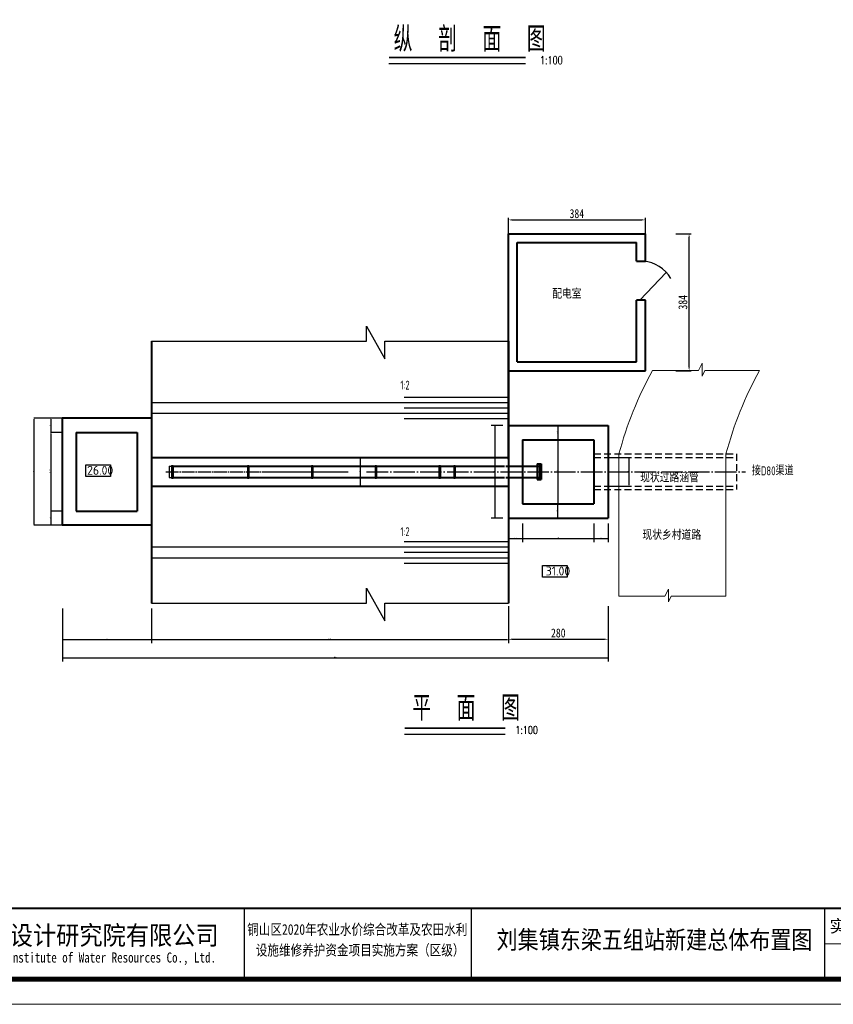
# Model space of a CAD drawing. Header units: millimetres. Extents: x 23444 to 5207685, y 10638 to 5640999.
# Tile 2 of 5: x 75426 to 77707, y 10638 to 13399. Entities that reach past the tile are written whole.
import ezdxf
from ezdxf.enums import TextEntityAlignment as Align

# ---------------------------------------------------------------- set-up
doc = ezdxf.new("R2010")
doc.units = ezdxf.units.MM
doc.linetypes.add('ACAD_ISO04W100', pattern=[30, 24, -3, 0, -3])
doc.linetypes.add('DASHED', pattern=[19.049999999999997, 12.7, -6.35])
for name, color, linetype, lineweight in [('1', 7, 'Continuous', 30), ('标注线', 7, 'Continuous', 18), ('粗实线', 1, 'Continuous', 40), ('细实线', 7, 'Continuous', 9)]:
    doc.layers.add(name, color=color, linetype=linetype, lineweight=lineweight)
for name, color, linetype in [('4', 2, 'Continuous'), ('标注', 4, 'Continuous'), ('细线', 7, 'Continuous')]:
    doc.layers.add(name, color=color, linetype=linetype)
doc.styles.add('0.5标框渠道', font='tssdeng.shx', dxfattribs={"width": 0.8, "height": 10, "bigfont": 'hztxt.shx'})
doc.styles.add('fangsong', font='txt', dxfattribs={"width": 0.8, "height": 25})
doc.styles.add('HZ', font='rs.shx', dxfattribs={"width": 0.8, "bigfont": 'hztxt.shx'})
doc.styles.get("Standard").update_dxf_attribs({"font": 'tssdeng.shx', "bigfont": 'hztxt.shx'})
doc.styles.add('图框', font='仿宋_GB2312.TTF', dxfattribs={"width": 0.8, "height": 4})
doc.styles.add('图框仿宋', font='仿宋_GB2312.TTF', dxfattribs={"width": 0.85})
doc.dimstyles.new('0.5标框（渠道）', dxfattribs={"dimtxt": 15, "dimasz": 5, "dimexe": 8, "dimexo": 8, "dimgap": 1.5, "dimtad": 1, "dimtxsty": '0.5标框渠道', "dimblk": 'OBLIQUE', "dimcen": 2, "dimadec": 0, "dimazin": 0, "dimtfac": 1, "dimtix": 1, "dimtmove": 0, "dimatfit": 3, "dimldrblk": 'OBLIQUE', "dimfxl": 0, "dimarcsym": 0})
doc.dimstyles.new('ISO-25', dxfattribs={"dimtxt": 3, "dimasz": 2.5, "dimexe": 1.25, "dimexo": 0.625, "dimtad": 1, "dimtxsty": 'Standard', "dimcen": 2.5, "dimadec": 0, "dimazin": 0, "dimtfac": 1, "dimtmove": 0, "dimatfit": 3, "dimfxl": 0, "dimarcsym": 0})
doc.dimstyles.new('安装图', dxfattribs={"dimtxt": 25, "dimasz": 10, "dimexe": 6, "dimexo": 1, "dimgap": 5, "dimtad": 1, "dimdec": 0, "dimtxsty": 'fangsong', "dimcen": 2.5, "dimadec": 0, "dimazin": 0, "dimtfac": 1, "dimtdec": 0, "dimtmove": 0, "dimatfit": 3, "dimfxl": 0, "dimarcsym": 0})

# ---------------------------------------------------------------- blocks, each defined once
blk = doc.blocks.new('_Oblique')
at = {"color": 0, "linetype": 'ByBlock', "lineweight": -2}
blk.add_line((-0.5, -0.5), (0.5, 0.5), dxfattribs=at)
blk = doc.blocks.new('*D15')
at = {"layer": 'Defpoints', "color": 0}
for p in [(5207679.357982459, 4704743.057859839), (27468.2339434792, 12267.5350627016), (27480.62895136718, 12253.85179113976)]:
    blk.add_point(p, dxfattribs=at)
at = {"layer": '细线', "color": 0, "lineweight": -2}
for p, q in [((5207666.962974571, 4704756.741131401), (4359580.833556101, 5640987.917548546)), ((5207665.851273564, 4704755.734095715), (5207672.892046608, 4704762.111988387)), ((5207679.357982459, 4704743.057859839), (5207666.962974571, 4704756.741131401)), ((5207678.246281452, 4704742.050824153), (5207685.287054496, 4704748.428716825))]:
    blk.add_line(p, q, dxfattribs=at)
at = {"layer": '细线', "color": 0, "lineweight": -2, "xscale": 5, "yscale": 5, "zscale": 5}
for p, rotation in [((5207666.962974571, 4704756.741131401), 132.1718948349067), ((5207679.357982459, 4704743.057859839), 312.1718948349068)]:
    blk.add_blockref('_Oblique', p, dxfattribs=dict(at, rotation=rotation))
at = {"layer": '细线', "color": 0, "insert": (4359595.102585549, 5640982.420254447), "char_height": 10, "attachment_point": 5, "rotation": 312.17189483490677, "style": '0.5标框渠道'}
blk.add_mtext('18,46', dxfattribs=at)
blk = doc.blocks.new('A$C05D009C4')
for p, q in [((119.9999990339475, 19.00000043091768), (119.9999990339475, 5.000000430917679)), ((164.9999990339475, 19.00000043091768), (164.9999990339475, 5.000000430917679)), ((234.9999990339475, 19.00000043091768), (234.9999990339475, 5.00000043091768))]:
    blk.add_line(p, q)
at = {"lineweight": 0}
for p, q in [((414.9999990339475, 12.00000043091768), (234.999999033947, 12.00000043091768)), ((419.9999990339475, 4.309176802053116e-07), (-9.660525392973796e-07, 4.309176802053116e-07))]:
    blk.add_line(p, q, dxfattribs=at)
at = {"lineweight": 0, "const_width": 1}
blk.add_lwpolyline([(24.99999903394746, 292.000000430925), (414.9999990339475, 292.000000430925), (414.9999990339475, 5.000000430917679), (24.99999903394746, 5.000000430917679)], close=True, dxfattribs=at)
at = {"lineweight": 0, "const_width": 0.4}
blk.add_lwpolyline([(414.9999990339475, 19.00000043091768), (24.99999903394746, 19.00000043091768)], dxfattribs=at)
at = {"style": '图框'}
for s, height, width, p in [('江苏省水利勘测设计研究院有限公司', 3.75, 0.9, (78.12731828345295, 13.75084632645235)), ('铜山区2020年农业水价综合改革及农田水利 ', 2.105352, 0.8, (142.9967436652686, 14.87314912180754)), ('设施维修养护资金项目实施方案（区级）', 2.105352, 0.8, (142.9855656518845, 10.78126492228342)), ('Jiangsu Surveying and Design Institute of Water Resources Co., Ltd.', 2, 0.8, (77.95519032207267, 9.01340422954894))]:
    blk.add_text(s, height=height, dxfattribs=dict(at, width=width)).set_placement(p, align=Align.MIDDLE)
blk.add_text('实施方案', height=2.5, dxfattribs=at).set_placement((242.8339290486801, 15.50000043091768), align=Align.MIDDLE_CENTER)
blk = doc.blocks.new('*D29')
at = {"layer": 'Defpoints', "color": 0}
for p in [(76381.8151314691, 12171.23610160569), (76460.55174075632, 12171.23610160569), (76460.55174075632, 12091.23610160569)]:
    blk.add_point(p, dxfattribs=at)
at = {"layer": '细线', "color": 0, "lineweight": -2}
for p, q in [((76445.55174075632, 12171.23610160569), (76371.8151314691, 12171.23610160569)), ((76381.8151314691, 12093.73610160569), (76381.8151314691, 12168.73610160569)), ((76445.55174075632, 12091.23610160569), (76371.8151314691, 12091.23610160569))]:
    blk.add_line(p, q, dxfattribs=at)
at = {"layer": '细线', "color": 0}
for points in [[(76381.39846480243, 12168.73610160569), (76382.23179813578, 12168.73610160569), (76381.8151314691, 12171.23610160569)], [(76381.39846480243, 12093.73610160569), (76382.23179813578, 12093.73610160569), (76381.8151314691, 12091.23610160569)]]:
    blk.add_solid(points, dxfattribs=at)
at = {"layer": '细线', "color": 0, "insert": (76379.6901314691, 12131.2361016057), "char_height": 3, "attachment_point": 5, "rotation": 90}
blk.add_mtext('80', dxfattribs=at)
blk = doc.blocks.new('*D30')
at = {"layer": 'Defpoints', "color": 0}
for p in [(75466.6363000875, 12281.4195783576), (75544.88790486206, 12281.4195783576), (75544.88790486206, 11981.23610160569)]:
    blk.add_point(p, dxfattribs=at)
at = {"layer": '细线', "color": 0, "lineweight": -2}
for p, q in [((75544.26290486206, 12281.4195783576), (75465.3863000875, 12281.4195783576)), ((75466.6363000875, 11983.73610160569), (75466.6363000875, 12278.9195783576)), ((75544.26290486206, 11981.23610160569), (75465.3863000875, 11981.23610160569))]:
    blk.add_line(p, q, dxfattribs=at)
at = {"layer": '细线', "color": 0}
for points in [[(75466.21963342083, 12278.9195783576), (75467.05296675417, 12278.9195783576), (75466.6363000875, 12281.4195783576)], [(75466.21963342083, 11983.73610160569), (75467.05296675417, 11983.73610160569), (75466.6363000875, 11981.23610160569)]]:
    blk.add_solid(points, dxfattribs=at)
at = {"layer": '细线', "color": 0, "insert": (75464.5113000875, 12131.32783998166), "char_height": 3, "attachment_point": 5, "rotation": 90}
blk.add_mtext('300', dxfattribs=at)
blk = doc.blocks.new('*D31')
at = {"layer": 'Defpoints', "color": 0}
for p in [(76795.88790486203, 11763.16795532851), (75795.88790486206, 11746.48936807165), (76795.88790486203, 11660.67033414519)]:
    blk.add_point(p, dxfattribs=at)
at = {"layer": '细线', "color": 0, "lineweight": -2}
for p, q in [((76795.88790486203, 11748.16795532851), (76795.88790486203, 11650.67033414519)), ((75795.88790486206, 11731.48936807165), (75795.88790486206, 11650.67033414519)), ((75798.38790486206, 11660.67033414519), (76793.38790486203, 11660.67033414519))]:
    blk.add_line(p, q, dxfattribs=at)
at = {"layer": '细线', "color": 0}
for points in [[(75798.38790486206, 11661.08700081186), (75798.38790486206, 11660.25366747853), (75795.88790486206, 11660.67033414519)], [(76793.38790486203, 11661.08700081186), (76793.38790486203, 11660.25366747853), (76795.88790486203, 11660.67033414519)]]:
    blk.add_solid(points, dxfattribs=at)
at = {"layer": '细线', "color": 0, "insert": (76295.88790486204, 11662.79533414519), "char_height": 3, "attachment_point": 5}
blk.add_mtext('1000', dxfattribs=at)
blk = doc.blocks.new('*D32')
at = {"layer": 'Defpoints', "color": 0}
for p in [(76795.88790486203, 12261.23610160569), (76835.88790486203, 12221.23610160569), (76934.47556612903, 12221.23610160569)]:
    blk.add_point(p, dxfattribs=at)
at = {"layer": '标注线', "color": 0, "lineweight": -2}
for p, q in [((76796.51290486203, 12261.23610160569), (76935.72556612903, 12261.23610160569)), ((76934.47556612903, 12258.73610160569), (76934.47556612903, 12223.73610160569)), ((76836.51290486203, 12221.23610160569), (76935.72556612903, 12221.23610160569))]:
    blk.add_line(p, q, dxfattribs=at)
at = {"layer": '标注线', "color": 0}
for points in [[(76934.05889946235, 12258.73610160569), (76934.8922327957, 12258.73610160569), (76934.47556612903, 12261.23610160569)], [(76934.05889946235, 12223.73610160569), (76934.8922327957, 12223.73610160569), (76934.47556612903, 12221.23610160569)]]:
    blk.add_solid(points, dxfattribs=at)
at = {"layer": '标注线', "color": 0, "insert": (76932.35056612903, 12241.2361016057), "char_height": 3, "attachment_point": 5, "rotation": 90}
blk.add_mtext('40', dxfattribs=at)
blk = doc.blocks.new('*D33')
at = {"layer": 'Defpoints', "color": 0}
for p in [(76865.88790486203, 12221.23610160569), (76864.88790486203, 12041.23610160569), (76934.47556612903, 12041.23610160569)]:
    blk.add_point(p, dxfattribs=at)
at = {"layer": '标注线', "color": 0, "lineweight": -2}
for p, q in [((76866.51290486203, 12221.23610160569), (76935.72556612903, 12221.23610160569)), ((76934.47556612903, 12218.73610160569), (76934.47556612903, 12043.73610160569)), ((76865.51290486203, 12041.23610160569), (76935.72556612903, 12041.23610160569))]:
    blk.add_line(p, q, dxfattribs=at)
at = {"layer": '标注线', "color": 0}
for points in [[(76934.05889946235, 12218.73610160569), (76934.8922327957, 12218.73610160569), (76934.47556612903, 12221.23610160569)], [(76934.05889946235, 12043.73610160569), (76934.8922327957, 12043.73610160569), (76934.47556612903, 12041.23610160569)]]:
    blk.add_solid(points, dxfattribs=at)
at = {"layer": '标注线', "color": 0, "insert": (76932.35056612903, 12131.2361016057), "char_height": 3, "attachment_point": 5, "rotation": 90}
blk.add_mtext('180', dxfattribs=at)
blk = doc.blocks.new('*D34')
at = {"layer": 'Defpoints', "color": 0}
for p in [(76901.05514063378, 12041.23610160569), (76934.47556612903, 12041.23610160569), (76907.36496046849, 12001.23610160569)]:
    blk.add_point(p, dxfattribs=at)
at = {"layer": '标注线', "color": 0, "lineweight": -2}
for p, q in [((76901.68014063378, 12041.23610160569), (76935.72556612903, 12041.23610160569)), ((76934.47556612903, 12003.73610160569), (76934.47556612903, 12038.73610160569)), ((76907.98996046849, 12001.23610160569), (76935.72556612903, 12001.23610160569))]:
    blk.add_line(p, q, dxfattribs=at)
at = {"layer": '标注线', "color": 0}
for points in [[(76934.05889946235, 12038.73610160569), (76934.8922327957, 12038.73610160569), (76934.47556612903, 12041.23610160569)], [(76934.05889946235, 12003.73610160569), (76934.8922327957, 12003.73610160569), (76934.47556612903, 12001.23610160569)]]:
    blk.add_solid(points, dxfattribs=at)
at = {"layer": '标注线', "color": 0, "insert": (76932.35056612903, 12021.2361016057), "char_height": 3, "attachment_point": 5, "rotation": 90}
blk.add_mtext('40', dxfattribs=at)
blk = doc.blocks.new('*D35')
at = {"layer": 'Defpoints', "color": 0}
for p in [(77075.88790486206, 12171.23610160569), (77076.88790486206, 12091.23610160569), (77133.18475796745, 12091.23610160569)]:
    blk.add_point(p, dxfattribs=at)
at = {"layer": '标注线', "color": 0, "lineweight": -2}
for p, q in [((77076.51290486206, 12171.23610160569), (77134.43475796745, 12171.23610160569)), ((77133.18475796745, 12168.73610160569), (77133.18475796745, 12093.73610160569)), ((77077.51290486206, 12091.23610160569), (77134.43475796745, 12091.23610160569))]:
    blk.add_line(p, q, dxfattribs=at)
at = {"layer": '标注线', "color": 0}
for points in [[(77132.76809130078, 12168.73610160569), (77133.60142463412, 12168.73610160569), (77133.18475796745, 12171.23610160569)], [(77132.76809130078, 12093.73610160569), (77133.60142463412, 12093.73610160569), (77133.18475796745, 12091.23610160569)]]:
    blk.add_solid(points, dxfattribs=at)
at = {"layer": '标注线', "color": 0, "insert": (77131.05975796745, 12131.23610160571), "char_height": 3, "attachment_point": 5, "rotation": 90}
blk.add_mtext('80', dxfattribs=at)
blk = doc.blocks.new('*D36')
at = {"layer": 'Defpoints', "color": 0}
for p in [(76795.88790486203, 11755.77690221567), (77075.88790486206, 11755.77690221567), (77075.88790486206, 11661.67033414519)]:
    blk.add_point(p, dxfattribs=at)
at = {"layer": '细实线', "color": 0, "lineweight": -2}
for p, q in [((76795.88790486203, 11754.77690221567), (76795.88790486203, 11655.67033414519)), ((77075.88790486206, 11754.77690221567), (77075.88790486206, 11655.67033414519)), ((76805.88790486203, 11661.67033414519), (77065.88790486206, 11661.67033414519))]:
    blk.add_line(p, q, dxfattribs=at)
at = {"layer": '细实线', "color": 0}
for points in [[(76805.88790486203, 11663.33700081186), (76805.88790486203, 11660.00366747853), (76795.88790486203, 11661.67033414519)], [(77065.88790486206, 11663.33700081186), (77065.88790486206, 11660.00366747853), (77075.88790486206, 11661.67033414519)]]:
    blk.add_solid(points, dxfattribs=at)
at = {"layer": '细实线', "color": 0, "insert": (76935.88790486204, 11679.17033414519), "char_height": 25, "attachment_point": 5, "style": 'fangsong'}
blk.add_mtext('280', dxfattribs=at)
blk = doc.blocks.new('*D65')
at = {"layer": 'Defpoints', "color": 0}
for p in [(76795.88790486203, 12001.2361016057), (76835.88790486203, 12001.23610160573), (76835.88790486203, 11943.83897405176)]:
    blk.add_point(p, dxfattribs=at)
at = {"layer": '细线', "color": 0, "lineweight": -2}
for p, q in [((76795.88790486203, 11986.2361016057), (76795.88790486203, 11933.83897405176)), ((76835.88790486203, 11986.23610160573), (76835.88790486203, 11933.83897405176)), ((76798.38790486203, 11943.83897405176), (76833.38790486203, 11943.83897405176))]:
    blk.add_line(p, q, dxfattribs=at)
at = {"layer": '细线', "color": 0}
for points in [[(76798.38790486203, 11944.25564071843), (76798.38790486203, 11943.42230738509), (76795.88790486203, 11943.83897405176)], [(76833.38790486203, 11944.25564071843), (76833.38790486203, 11943.42230738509), (76835.88790486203, 11943.83897405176)]]:
    blk.add_solid(points, dxfattribs=at)
at = {"layer": '细线', "color": 0, "insert": (76815.88790486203, 11945.96397405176), "char_height": 3, "attachment_point": 5}
blk.add_mtext('40', dxfattribs=at)
blk = doc.blocks.new('*D37')
at = {"layer": 'Defpoints', "color": 0}
for p in [(76835.88790486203, 12001.23610160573), (77035.88790486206, 12001.2361016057), (77035.88790486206, 11943.83897405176)]:
    blk.add_point(p, dxfattribs=at)
at = {"layer": '细线', "color": 0, "lineweight": -2}
for p, q in [((76835.88790486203, 11986.23610160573), (76835.88790486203, 11933.83897405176)), ((77035.88790486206, 11986.2361016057), (77035.88790486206, 11933.83897405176)), ((76838.38790486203, 11943.83897405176), (77033.38790486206, 11943.83897405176))]:
    blk.add_line(p, q, dxfattribs=at)
at = {"layer": '细线', "color": 0}
for points in [[(76838.38790486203, 11944.25564071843), (76838.38790486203, 11943.42230738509), (76835.88790486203, 11943.83897405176)], [(77033.38790486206, 11944.25564071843), (77033.38790486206, 11943.42230738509), (77035.88790486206, 11943.83897405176)]]:
    blk.add_solid(points, dxfattribs=at)
at = {"layer": '细线', "color": 0, "insert": (76935.88790486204, 11945.96397405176), "char_height": 3, "attachment_point": 5}
blk.add_mtext('200', dxfattribs=at)
blk = doc.blocks.new('*D66')
at = {"layer": 'Defpoints', "color": 0}
for p in [(77035.88790486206, 12001.2361016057), (77075.88790486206, 12001.2361016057), (77075.88790486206, 11943.83897405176)]:
    blk.add_point(p, dxfattribs=at)
at = {"layer": '细线', "color": 0, "lineweight": -2}
for p, q in [((77035.88790486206, 11986.2361016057), (77035.88790486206, 11933.83897405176)), ((77075.88790486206, 11986.2361016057), (77075.88790486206, 11933.83897405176)), ((77038.38790486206, 11943.83897405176), (77073.38790486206, 11943.83897405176))]:
    blk.add_line(p, q, dxfattribs=at)
at = {"layer": '细线', "color": 0}
for points in [[(77038.38790486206, 11944.25564071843), (77038.38790486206, 11943.42230738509), (77035.88790486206, 11943.83897405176)], [(77073.38790486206, 11944.25564071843), (77073.38790486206, 11943.42230738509), (77075.88790486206, 11943.83897405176)]]:
    blk.add_solid(points, dxfattribs=at)
at = {"layer": '细线', "color": 0, "insert": (77055.88790486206, 11945.96397405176), "char_height": 3, "attachment_point": 5}
blk.add_mtext('40', dxfattribs=at)
blk = doc.blocks.new('*D67')
at = {"layer": 'Defpoints', "color": 0}
for p in [(77179.88790486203, 12837.40729492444), (76795.88790486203, 12798.55610239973), (77179.88790486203, 12798.55610239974)]:
    blk.add_point(p, dxfattribs=at)
at = {"layer": '细实线', "color": 0, "lineweight": -2}
for p, q in [((76795.88790486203, 12799.55610239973), (76795.88790486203, 12843.40729492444)), ((76805.88790486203, 12837.40729492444), (77169.88790486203, 12837.40729492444)), ((77179.88790486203, 12799.55610239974), (77179.88790486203, 12843.40729492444))]:
    blk.add_line(p, q, dxfattribs=at)
at = {"layer": '细实线', "color": 0}
for points in [[(76805.88790486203, 12839.07396159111), (76805.88790486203, 12835.74062825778), (76795.88790486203, 12837.40729492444)], [(77169.88790486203, 12839.07396159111), (77169.88790486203, 12835.74062825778), (77179.88790486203, 12837.40729492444)]]:
    blk.add_solid(points, dxfattribs=at)
at = {"layer": '细实线', "color": 0, "insert": (76987.88790486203, 12854.90729492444), "char_height": 25, "attachment_point": 5, "style": 'fangsong'}
blk.add_mtext('384', dxfattribs=at)
blk = doc.blocks.new('*D38')
at = {"color": 0, "lineweight": -2}
for p, q in [((77265.39131234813, 12798.55610239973), (77308.59556436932, 12798.55610239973)), ((77302.59556436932, 12424.55610239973), (77302.59556436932, 12788.55610239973)), ((77265.39131234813, 12414.55610239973), (77308.59556436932, 12414.55610239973))]:
    blk.add_line(p, q, dxfattribs=at)
at = {"color": 0}
for points in [[(77300.92889770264, 12788.55610239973), (77304.26223103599, 12788.55610239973), (77302.59556436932, 12798.55610239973)], [(77300.92889770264, 12424.55610239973), (77304.26223103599, 12424.55610239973), (77302.59556436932, 12414.55610239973)]]:
    blk.add_solid(points, dxfattribs=at)
at = {"layer": 'Defpoints', "color": 0}
for p in [(77264.39131234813, 12798.55610239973), (77302.59556436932, 12798.55610239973), (77264.39131234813, 12414.55610239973)]:
    blk.add_point(p, dxfattribs=at)
at = {"color": 0, "insert": (77285.09556436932, 12606.55610239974), "char_height": 25, "attachment_point": 5, "rotation": 90, "style": 'fangsong'}
blk.add_mtext('384', dxfattribs=at)
blk = doc.blocks.new('*D48')
at = {"layer": 'Defpoints', "color": 0}
for p in [(75545.88790486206, 11762.87671232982), (75795.88790486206, 11762.87671232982), (75795.88790486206, 11660.67033414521)]:
    blk.add_point(p, dxfattribs=at)
at = {"layer": '细线', "color": 0, "lineweight": -2}
for p, q in [((75545.88790486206, 11747.87671232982), (75545.88790486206, 11650.67033414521)), ((75795.88790486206, 11747.87671232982), (75795.88790486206, 11650.67033414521)), ((75548.38790486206, 11660.67033414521), (75793.38790486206, 11660.67033414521))]:
    blk.add_line(p, q, dxfattribs=at)
at = {"layer": '细线', "color": 0}
for points in [[(75548.38790486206, 11661.08700081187), (75548.38790486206, 11660.25366747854), (75545.88790486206, 11660.67033414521)], [(75793.38790486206, 11661.08700081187), (75793.38790486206, 11660.25366747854), (75795.88790486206, 11660.67033414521)]]:
    blk.add_solid(points, dxfattribs=at)
at = {"layer": '细线', "color": 0, "insert": (75670.88790486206, 11662.79533414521), "char_height": 3, "attachment_point": 5}
blk.add_mtext('250', dxfattribs=at)
blk = doc.blocks.new('*D49')
at = {"layer": 'Defpoints', "color": 0}
for p in [(75545.88790486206, 11762.87671232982), (77075.88790486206, 11705.22361818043), (77075.88790486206, 11609.28794978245)]:
    blk.add_point(p, dxfattribs=at)
at = {"layer": '细线', "color": 0, "lineweight": -2}
for p, q in [((75545.88790486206, 11747.87671232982), (75545.88790486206, 11599.28794978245)), ((77075.88790486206, 11690.22361818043), (77075.88790486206, 11599.28794978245)), ((75548.38790486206, 11609.28794978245), (77073.38790486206, 11609.28794978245))]:
    blk.add_line(p, q, dxfattribs=at)
at = {"layer": '细线', "color": 0}
for points in [[(75548.38790486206, 11609.70461644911), (75548.38790486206, 11608.87128311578), (75545.88790486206, 11609.28794978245)], [(77073.38790486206, 11609.70461644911), (77073.38790486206, 11608.87128311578), (77075.88790486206, 11609.28794978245)]]:
    blk.add_solid(points, dxfattribs=at)
at = {"layer": '细线', "color": 0, "insert": (76310.88790486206, 11611.41294978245), "char_height": 3, "attachment_point": 5}
blk.add_mtext('1530', dxfattribs=at)
blk = doc.blocks.new('*D51')
at = {"layer": 'Defpoints', "color": 0}
for p in [(75544.53155953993, 12281.4195783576), (75513.33744521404, 12241.41957835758), (75544.53155953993, 12241.41957835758)]:
    blk.add_point(p, dxfattribs=at)
at = {"layer": '细实线', "color": 0, "lineweight": -2}
for p, q in [((75543.90655953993, 12281.4195783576), (75512.08744521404, 12281.4195783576)), ((75513.33744521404, 12278.9195783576), (75513.33744521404, 12243.91957835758)), ((75543.90655953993, 12241.41957835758), (75512.08744521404, 12241.41957835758))]:
    blk.add_line(p, q, dxfattribs=at)
at = {"layer": '细实线', "color": 0}
for points in [[(75512.92077854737, 12278.9195783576), (75513.75411188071, 12278.9195783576), (75513.33744521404, 12281.4195783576)], [(75512.92077854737, 12243.91957835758), (75513.75411188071, 12243.91957835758), (75513.33744521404, 12241.41957835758)]]:
    blk.add_solid(points, dxfattribs=at)
at = {"layer": '细实线', "color": 0, "insert": (75511.21244521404, 12261.4195783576), "char_height": 3, "attachment_point": 5, "rotation": 90}
blk.add_mtext('40', dxfattribs=at)
blk = doc.blocks.new('*D52')
at = {"layer": 'Defpoints', "color": 0}
for p in [(75543.53155953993, 12241.41957835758), (75513.33744521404, 12021.23610160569), (75543.53155953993, 12021.23610160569)]:
    blk.add_point(p, dxfattribs=at)
at = {"layer": '细实线', "color": 0, "lineweight": -2}
for p, q in [((75542.90655953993, 12241.41957835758), (75512.08744521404, 12241.41957835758)), ((75513.33744521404, 12238.91957835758), (75513.33744521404, 12023.73610160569)), ((75542.90655953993, 12021.23610160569), (75512.08744521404, 12021.23610160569))]:
    blk.add_line(p, q, dxfattribs=at)
at = {"layer": '细实线', "color": 0}
for points in [[(75512.92077854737, 12238.91957835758), (75513.75411188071, 12238.91957835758), (75513.33744521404, 12241.41957835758)], [(75512.92077854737, 12023.73610160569), (75513.75411188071, 12023.73610160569), (75513.33744521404, 12021.23610160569)]]:
    blk.add_solid(points, dxfattribs=at)
at = {"layer": '细实线', "color": 0, "insert": (75511.09706059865, 12131.32783998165), "char_height": 3, "attachment_point": 5, "rotation": 90}
blk.add_mtext('220,18', dxfattribs=at)
blk = doc.blocks.new('*D53')
at = {"layer": 'Defpoints', "color": 0}
for p in [(75542.53155953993, 12021.23610160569), (75513.33744521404, 11981.23610160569), (75542.53155953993, 11981.23610160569)]:
    blk.add_point(p, dxfattribs=at)
at = {"layer": '细实线', "color": 0, "lineweight": -2}
for p, q in [((75541.90655953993, 12021.23610160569), (75512.08744521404, 12021.23610160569)), ((75513.33744521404, 12018.73610160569), (75513.33744521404, 11983.73610160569)), ((75541.90655953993, 11981.23610160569), (75512.08744521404, 11981.23610160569))]:
    blk.add_line(p, q, dxfattribs=at)
at = {"layer": '细实线', "color": 0}
for points in [[(75512.92077854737, 12018.73610160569), (75513.75411188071, 12018.73610160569), (75513.33744521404, 12021.23610160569)], [(75512.92077854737, 11983.73610160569), (75513.75411188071, 11983.73610160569), (75513.33744521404, 11981.23610160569)]]:
    blk.add_solid(points, dxfattribs=at)
at = {"layer": '细实线', "color": 0, "insert": (75511.21244521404, 12001.2361016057), "char_height": 3, "attachment_point": 5, "rotation": 90}
blk.add_mtext('40', dxfattribs=at)
blk = doc.blocks.new('*D70')
at = {"layer": 'Defpoints', "color": 0}
for p in [(76795.88790486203, 12261.23610160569), (76758.19741674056, 12001.23610160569), (76795.887904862, 12001.23610160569)]:
    blk.add_point(p, dxfattribs=at)
at = {"layer": '细线', "color": 0, "lineweight": -2}
for p, q in [((76780.88790486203, 12261.23610160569), (76748.19741674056, 12261.23610160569)), ((76758.19741674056, 12258.73610160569), (76758.19741674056, 12003.73610160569)), ((76780.887904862, 12001.23610160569), (76748.19741674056, 12001.23610160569))]:
    blk.add_line(p, q, dxfattribs=at)
at = {"layer": '细线', "color": 0}
for points in [[(76757.78075007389, 12258.73610160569), (76758.61408340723, 12258.73610160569), (76758.19741674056, 12261.23610160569)], [(76757.78075007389, 12003.73610160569), (76758.61408340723, 12003.73610160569), (76758.19741674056, 12001.23610160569)]]:
    blk.add_solid(points, dxfattribs=at)
at = {"layer": '细线', "color": 0, "insert": (76756.07241674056, 12131.2361016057), "char_height": 3, "attachment_point": 5, "rotation": 90}
blk.add_mtext('260', dxfattribs=at)

msp = doc.modelspace()

# ---------------------------------------------------------------- linework, layer by layer
for p, q in [((76461.12716041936, 13276.25344258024), (76844.37196122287, 13276.25344258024)), ((76397.95805719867, 12497.68582108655), (76397.95805719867, 12539.18482433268)), ((76397.95805719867, 12539.18482433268), (76449.8404726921, 12447.93421852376)), ((75795.88790486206, 12497.68582108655), (76397.95805719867, 12497.68582108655)), ((76449.8404726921, 12497.68582108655), (76795.88790486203, 12497.68582108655)), ((76449.8404726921, 12447.93421852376), (76449.8404726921, 12497.68582108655)), ((76503.63220741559, 12340.68674574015), (76795.88790486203, 12340.68674574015)), ((75795.88790486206, 12325.68674574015), (76795.88790486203, 12325.68674574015)), ((75795.88790486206, 12295.68674574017), (76795.88790486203, 12295.68674574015)), ((76503.63220741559, 12310.68674574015), (76795.88790486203, 12310.68674574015)), ((76503.63220741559, 12280.68674574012), (76795.88790486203, 12280.68674574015)), ((75844.72507247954, 12147.2361016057), (75852.07525479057, 12147.2361016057)), ((75844.72507247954, 12147.2361016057), (75844.72507247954, 12115.2361016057)), ((75852.07525479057, 12149.2361016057), (75852.07525479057, 12113.2361016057)), ((75852.07525479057, 12149.2361016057), (75856.07525479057, 12149.23610160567)), ((75854.0752547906, 12149.23610160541), (75854.07525479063, 12113.23610160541)), ((75856.07525479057, 12149.23610160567), (75856.0752547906, 12113.23610160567)), ((76064.81968730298, 12149.2361016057), (76064.81968730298, 12113.2361016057)), ((76064.81968730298, 12149.2361016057), (76068.81968730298, 12149.2361016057)), ((76066.81968730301, 12149.23610160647), (76066.81968730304, 12113.23610160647)), ((76068.81968730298, 12149.23610160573), (76068.81968730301, 12113.23610160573)), ((76243.80160800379, 12149.2361016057), (76243.80160800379, 12113.2361016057)), ((76243.80160800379, 12149.2361016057), (76247.80160800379, 12149.2361016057)), ((76245.80160800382, 12149.23610160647), (76245.80160800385, 12113.23610160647)), ((76247.80160800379, 12149.23610160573), (76247.80160800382, 12113.23610160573)), ((76422.78352870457, 12149.2361016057), (76422.78352870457, 12113.2361016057)), ((76422.78352870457, 12149.2361016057), (76426.78352870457, 12149.2361016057)), ((76424.7835287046, 12149.23610160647), (76424.78352870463, 12113.23610160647)), ((76426.78352870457, 12149.23610160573), (76426.7835287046, 12113.23610160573)), ((76601.33360408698, 12149.2361016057), (76601.33360408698, 12113.2361016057)), ((76601.33360408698, 12149.2361016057), (76605.33360408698, 12149.2361016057)), ((76601.33360408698, 12149.2361016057), (76601.33360408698, 12113.2361016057)), ((76601.33360408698, 12149.2361016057), (76605.33360408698, 12149.2361016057)), ((76603.333604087, 12149.23610160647), (76603.33360408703, 12113.23610160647)), ((76603.333604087, 12149.23610160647), (76603.33360408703, 12113.23610160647)), ((76605.33360408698, 12149.23610160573), (76605.333604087, 12113.23610160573)), ((76605.33360408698, 12149.23610160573), (76605.333604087, 12113.23610160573)), ((76642.9660588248, 12149.23610160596), (76642.9660588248, 12113.23610160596)), ((76642.9660588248, 12149.23610160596), (76646.9660588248, 12149.23610160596)), ((76644.9660588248, 12149.23610160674), (76644.96605882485, 12113.23610160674)), ((76646.9660588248, 12149.23610160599), (76646.9660588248, 12113.23610160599)), ((76731.01292792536, 12147.2361016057), (76752.97395676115, 12147.2361016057)), ((75844.72507247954, 12115.2361016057), (75852.07525479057, 12115.2361016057)), ((75852.07525479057, 12113.2361016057), (75856.0752547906, 12113.2361016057)), ((76064.81968730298, 12113.2361016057), (76068.81968730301, 12113.23610160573)), ((76243.80160800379, 12113.2361016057), (76247.80160800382, 12113.23610160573)), ((76422.78352870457, 12113.2361016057), (76426.7835287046, 12113.23610160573)), ((76601.33360408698, 12113.2361016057), (76605.333604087, 12113.23610160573)), ((76601.33360408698, 12113.2361016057), (76605.333604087, 12113.23610160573)), ((76642.9660588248, 12113.23610160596), (76646.9660588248, 12113.23610160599)), ((76731.01292792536, 12115.2361016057), (76752.97395676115, 12115.2361016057)), ((76503.63220741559, 11935.37668829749), (76795.88790486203, 11935.37668829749)), ((75795.88790486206, 11920.37668829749), (76795.88790486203, 11920.37668829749)), ((76503.63220741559, 11905.37668829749), (76795.88790486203, 11905.37668829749)), ((75795.88790486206, 11890.37668829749), (76795.88790486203, 11890.37668829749)), ((76503.63220741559, 11875.37668829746), (76795.88790486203, 11875.37668829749)), ((76397.95805719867, 11763.16795532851), (76397.95805719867, 11804.66695857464)), ((76397.95805719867, 11804.66695857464), (76449.8404726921, 11713.41635276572)), ((75795.88790486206, 11763.16795532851), (76397.95805719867, 11763.16795532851)), ((76449.8404726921, 11713.41635276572), (76449.8404726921, 11763.16795532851)), ((76449.8404726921, 11763.16795532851), (76795.88790486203, 11763.16795532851)), ((76504.99277525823, 11395.92204675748), (76787.40994081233, 11395.92204675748))]:
    msp.add_line(p, q)
at = {"const_width": 4.999999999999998}
for points in [[(76461.12716041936, 13292.82086485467), (76844.37196122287, 13292.82086485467)], [(76504.99277525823, 11412.48946903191), (76787.40994081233, 11412.48946903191)]]:
    msp.add_lwpolyline(points, dxfattribs=at)
at = {"layer": '1', "linetype": 'DASHED', "ltscale": 1.5}
for p, q in [((77035.88790486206, 12181.2361016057), (77435.88790486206, 12181.2361016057)), ((77435.88790486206, 12181.2361016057), (77435.88790486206, 12081.2361016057)), ((77035.88790486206, 12171.2361016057), (77435.88790486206, 12171.2361016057)), ((77035.88790486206, 12091.2361016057), (77435.88790486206, 12091.2361016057)), ((77035.88790486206, 12081.2361016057), (77435.88790486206, 12081.2361016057))]:
    msp.add_line(p, q, dxfattribs=at)
at = {"layer": '1', "ltscale": 2}
msp.add_line((76120.37811817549, 12131.2361016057), (76346.57918404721, 12131.2361016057), dxfattribs=at)
at = {"layer": '4', "color": 3, "lineweight": 40}
msp.add_line((75795.88790486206, 12115.2361016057), (75795.88790486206, 11763.16795532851), dxfattribs=at)
at = {"layer": '标注', "linetype": 'ACAD_ISO04W100', "ltscale": 1.5}
msp.add_line((75835.53134801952, 12131.2361016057), (76346.57918404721, 12131.2361016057), dxfattribs=at)
at = {"layer": '标注', "linetype": 'ACAD_ISO04W100', "ltscale": 2.5}
msp.add_line((76398.7538073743, 12131.2361016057), (77461.1238035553, 12131.2361016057), dxfattribs=at)
at = {"layer": '粗实线'}
for p, q in [((76795.88790486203, 12414.55610239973), (76795.88790486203, 12798.55610239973)), ((76795.88790486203, 12798.55610239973), (77179.88790486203, 12798.55610239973)), ((77179.88790486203, 12721.64407382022), (77179.88790486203, 12798.55610239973)), ((76820.88790486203, 12439.55610239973), (76820.88790486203, 12773.55610239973)), ((76820.88790486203, 12773.55610239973), (77154.88790486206, 12773.55610239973)), ((77154.88790486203, 12721.64407382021), (77154.88790486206, 12773.55610239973)), ((77154.88790486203, 12721.64407382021), (77179.88790486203, 12721.64407382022)), ((77154.88790486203, 12439.55610239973), (77154.88790486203, 12612.77547415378)), ((77179.88790486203, 12612.77547415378), (77154.88790486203, 12612.77547415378)), ((77179.88790486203, 12414.55610239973), (77179.88790486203, 12612.77547415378)), ((75795.88790486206, 12497.68582108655), (75795.88790486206, 11763.16795532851)), ((76795.88790486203, 12166.2361016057), (76795.88790486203, 12497.68582108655)), ((76795.88790486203, 12497.68582108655), (76795.88790486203, 12147.23610160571)), ((76820.88790486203, 12439.55610239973), (77154.88790486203, 12439.55610239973)), ((76795.88790486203, 12414.55610239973), (77179.88790486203, 12414.55610239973)), ((75795.88790486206, 12281.4195783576), (75544.88790486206, 12281.4195783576)), ((75544.88790486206, 12281.4195783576), (75544.88790486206, 11981.2361016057)), ((76795.88790486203, 12261.2361016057), (76795.88790486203, 12001.2361016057)), ((76795.88790486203, 12261.2361016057), (77075.88790486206, 12261.2361016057)), ((77075.88790486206, 12261.2361016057), (77075.88790486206, 12001.2361016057)), ((75584.88790486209, 12241.41957835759), (75755.88790486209, 12241.41957835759)), ((75584.88790486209, 12241.41957835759), (75584.88790486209, 12021.2361016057)), ((75755.88790486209, 12241.41957835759), (75755.88790486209, 12021.2361016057)), ((76835.88790486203, 12221.2361016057), (76835.88790486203, 12115.2361016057)), ((76835.88790486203, 12221.2361016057), (77035.88790486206, 12221.2361016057)), ((77035.88790486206, 12221.2361016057), (77035.88790486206, 12041.2361016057)), ((75795.88790486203, 12171.2361016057), (76795.887904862, 12171.2361016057)), ((75856.07525479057, 12147.23610160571), (76597.30278443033, 12147.2361016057)), ((76597.30278443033, 12147.2361016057), (76745.06562072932, 12147.2361016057)), ((76745.06562072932, 12147.2361016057), (76784.93523916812, 12147.2361016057)), ((76788.93523916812, 12147.2361016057), (76882.9018831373, 12147.23610160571)), ((76835.88790486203, 12147.2361016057), (76876.93881545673, 12147.2361016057)), ((76876.93881545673, 12153.2361016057), (76888.0872594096, 12153.2361016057)), ((76876.93881545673, 12153.2361016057), (76876.93881545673, 12109.2361016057)), ((76882.9018831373, 12153.2361016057), (76882.9018831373, 12109.2361016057)), ((76888.0872594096, 12153.2361016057), (76888.0872594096, 12109.2361016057)), ((75795.88790486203, 12091.2361016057), (76795.88790486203, 12091.2361016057)), ((75856.0752547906, 12115.2361016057), (76597.30278443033, 12115.2361016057)), ((76597.30278443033, 12115.2361016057), (76745.06562072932, 12115.2361016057)), ((76745.06562072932, 12115.2361016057), (76784.93523916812, 12115.2361016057)), ((76788.93523916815, 12115.2361016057), (76882.90188313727, 12115.2361016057)), ((76795.88790486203, 12115.2361016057), (76795.88790486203, 11763.16795532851)), ((76835.88790486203, 12115.2361016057), (76876.93881545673, 12115.2361016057)), ((76835.88790486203, 12115.2361016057), (76835.88790486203, 12041.2361016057)), ((76876.93881545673, 12109.2361016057), (76888.0872594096, 12109.2361016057)), ((76835.88790486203, 12041.2361016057), (77035.88790486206, 12041.2361016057)), ((75584.88790486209, 12021.2361016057), (75755.88790486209, 12021.2361016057)), ((75795.88790486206, 11981.2361016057), (75544.88790486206, 11981.2361016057)), ((76795.88790486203, 12001.2361016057), (77075.88790486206, 12001.2361016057))]:
    msp.add_line(p, q, dxfattribs=at)
at = {"layer": '细实线'}
for p, q in [((77329.00064879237, 12415.41827061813), (77339.62851475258, 12435.32482894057)), ((77339.62851475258, 12435.32482894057), (77339.62851475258, 12399.4320842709)), ((77200.34893704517, 12415.41827061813), (77329.00064879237, 12415.41827061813)), ((77339.62851475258, 12399.4320842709), (77346.58119973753, 12415.41827061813)), ((77346.58119973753, 12415.41827061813), (77500.34893704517, 12415.41827061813)), ((77105.88790486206, 12181.2361016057), (77105.88790486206, 11782.39760527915)), ((77405.88790486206, 12181.2361016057), (77405.88790486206, 11782.39760527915)), ((77234.53961660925, 11782.39760527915), (77245.16748256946, 11802.3041636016)), ((77245.16748256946, 11802.3041636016), (77245.16748256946, 11766.41141893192)), ((77105.88790486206, 11782.39760527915), (77234.53961660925, 11782.39760527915)), ((77245.16748256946, 11766.41141893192), (77252.12016755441, 11782.39760527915)), ((77252.12016755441, 11782.39760527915), (77405.88790486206, 11782.39760527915))]:
    msp.add_line(p, q, dxfattribs=at)
for centre in [(78092.54551500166, 11919.39460837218), (78392.54549915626, 11919.39463657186)]:
    msp.add_arc(centre, 1020.810563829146, 150.9277868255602, 165.1373065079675, dxfattribs=at)
at = {"layer": '细线'}
for p, q in [((77164.88790486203, 12612.77547415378), (77238.36640241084, 12689.76360574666)), ((76795.88790486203, 12096.2361016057), (76795.88790486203, 11763.16795532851))]:
    msp.add_line(p, q, dxfattribs=at)
for points in [[(75611.91420989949, 12150.54562005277), (75681.05597470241, 12150.54562005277), (75681.05597470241, 12118.30811067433), (75611.91420989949, 12118.30811067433)], [(76891.5474032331, 11868.17646035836), (76960.68916803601, 11868.17646035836), (76960.68916803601, 11835.93895097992), (76891.5474032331, 11835.93895097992)]]:
    msp.add_lwpolyline(points, close=True, dxfattribs=at)
msp.add_arc((77166.89854908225, 12624.65480346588), 97.31777006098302, 29.93962593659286, 85.29097182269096, dxfattribs=at)

# ---------------------------------------------------------------- block references
at = {"xscale": 14.14285717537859, "yscale": 14.14285713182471, "zscale": 14.14285717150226}
msp.add_blockref('A$C05D009C4', (74358.24233682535, 10638.22054812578), dxfattribs=at)

# ---------------------------------------------------------------- texts
at = {"style": 'HZ', "width": 0.75}
for s, height, p in [('纵  剖  面  图', 70, (76474.4752247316, 13308.82403321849)), ('1:100', 21.99999999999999, (76884.56559866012, 13274.21229595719)), (' 平  面  图', 70, (76490.75413259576, 11433.31255606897)), ('1:100', 21.99999999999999, (76815.39237865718, 11396.43351294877))]:
    msp.add_text(s, height=height, dxfattribs=at).set_placement(p)
at = {"style": '图框仿宋', "width": 0.85}
msp.add_text('刘集镇东梁五组站新建总体布置图', height=50.91428580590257, dxfattribs=at).set_placement((77205.59143264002, 10819.13099880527), align=Align.MIDDLE_CENTER)
at = {"layer": '标注线'}
for s, width, p in [('1:2', 0.7, (76493.47426750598, 12361.60827715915)), ('接D80渠道', 0.75, (77478.39461477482, 12121.35780304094)), ('1:2', 0.7, (76493.47426750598, 11950.7066450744))]:
    msp.add_text(s, height=25, dxfattribs=dict(at, width=width)).set_placement(p)
at = {"layer": '标注线', "char_height": 25, "attachment_point": 1}
for s, insert, width in [('配电室', (76918.77748652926, 12641.92645609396), 167.684364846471), ('现状过路涵管', (77165.08606869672, 12126.55454847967), 293.3069320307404), ('现状乡村道路', (77171.56614979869, 11965.72459974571), 293.3069320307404)]:
    msp.add_mtext(s, dxfattribs=dict(at, insert=insert, width=width))
at = {"layer": '细线', "char_height": 25, "width": 114.6152034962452, "attachment_point": 1}
for s, insert in [('26.00', (75615.20091940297, 12147.89703817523)), ('31.00', (76900.8622740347, 11865.52787848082))]:
    msp.add_mtext(s, dxfattribs=dict(at, insert=insert))

# ---------------------------------------------------------------- dimensions: what is measured, and where the dimension line sits
dim = msp.add_linear_dim(base=(77302.59556436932, 12798.55610239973), p1=(77264.39131234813, 12414.55610239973), p2=(77264.39131234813, 12798.55610239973), angle=90, dimstyle='安装图')
dim.commit()
dim.dimension.update_dxf_attribs({"geometry": '*D38', "text_midpoint": (77285.09556436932, 12606.55610239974)})
at = {"layer": '标注线'}
for base, p1, p2, picture, middle in [((76934.47556612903, 12221.23610160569), (76795.88790486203, 12261.2361016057), (76835.88790486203, 12221.2361016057), '*D32', (76932.35056612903, 12241.2361016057)), ((76934.47556612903, 12041.23610160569), (76865.88790486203, 12221.2361016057), (76864.88790486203, 12041.2361016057), '*D33', (76932.35056612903, 12131.2361016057)), ((77133.18475796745, 12091.23610160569), (77075.88790486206, 12171.2361016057), (77076.88790486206, 12091.2361016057), '*D35', (77131.05975796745, 12131.23610160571)), ((76934.47556612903, 12041.23610160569), (76907.36496046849, 12001.2361016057), (76901.05514063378, 12041.2361016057), '*D34', (76932.35056612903, 12021.2361016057))]:
    dim = msp.add_linear_dim(base=base, p1=p1, p2=p2, angle=90, dimstyle='ISO-25', dxfattribs=at)
    dim.commit()
    dim.dimension.update_dxf_attribs({"geometry": picture, "text_midpoint": middle})
at = {"layer": '细实线'}
for base, p1, p2, picture, middle in [((77179.88790486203, 12837.40729492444), (76795.88790486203, 12798.55610239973), (77179.88790486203, 12798.55610239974), '*D67', (76987.88790486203, 12854.90729492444)), ((77075.88790486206, 11661.67033414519), (76795.88790486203, 11755.77690221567), (77075.88790486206, 11755.77690221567), '*D36', (76935.88790486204, 11679.17033414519))]:
    dim = msp.add_linear_dim(base=base, p1=p1, p2=p2, dimstyle='安装图', dxfattribs=at)
    dim.commit()
    dim.dimension.update_dxf_attribs({"geometry": picture, "text_midpoint": middle})
for base, p1, p2, picture, middle in [((75513.33744521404, 12241.41957835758), (75544.53155953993, 12281.4195783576), (75544.53155953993, 12241.41957835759), '*D51', (75511.21244521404, 12261.4195783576)), ((75513.33744521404, 12021.23610160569), (75543.53155953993, 12241.41957835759), (75543.53155953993, 12021.2361016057), '*D52', (75511.09706059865, 12131.32783998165)), ((75513.33744521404, 11981.23610160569), (75542.53155953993, 12021.2361016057), (75542.53155953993, 11981.2361016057), '*D53', (75511.21244521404, 12001.2361016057))]:
    dim = msp.add_linear_dim(base=base, p1=p1, p2=p2, angle=90, dimstyle='ISO-25', dxfattribs=at)
    dim.commit()
    dim.dimension.update_dxf_attribs({"geometry": picture, "text_midpoint": middle})
at = {"layer": '细线'}
dim = msp.add_linear_dim(base=(5207679.357982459, 4704743.057859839), p1=(27468.23394347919, 12267.5350627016), p2=(27480.62895136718, 12253.85179113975), angle=312.1718948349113, dimstyle='0.5标框（渠道）', override={"dimfxl": 1.5}, dxfattribs=at)
dim.commit()
dim.dimension.update_dxf_attribs({"geometry": '*D15', "text_midpoint": (4359590.000162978, 5640977.798218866), "dimtype": 161})
for base, p1, p2, override, picture, middle in [((75466.6363000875, 12281.4195783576), (75544.88790486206, 11981.2361016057), (75544.88790486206, 12281.4195783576), {"dimdec": 0}, '*D30', (75464.5113000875, 12131.32783998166)), ((76758.19741674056, 12001.23610160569), (76795.88790486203, 12261.2361016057), (76795.887904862, 12001.2361016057), {"dimexe": 10, "dimexo": 15}, '*D70', (76756.07241674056, 12131.2361016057)), ((76381.8151314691, 12171.23610160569), (76460.55174075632, 12091.2361016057), (76460.55174075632, 12171.2361016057), {"dimexe": 10, "dimexo": 15}, '*D29', (76379.6901314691, 12131.2361016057))]:
    dim = msp.add_linear_dim(base=base, p1=p1, p2=p2, angle=90, dimstyle='ISO-25', override=override, dxfattribs=at)
    dim.commit()
    dim.dimension.update_dxf_attribs({"geometry": picture, "text_midpoint": middle})
for base, p1, p2, override, picture, middle in [((76835.88790486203, 11943.83897405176), (76795.88790486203, 12001.2361016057), (76835.88790486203, 12001.23610160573), {"dimexe": 10, "dimexo": 15, "dimdec": 0}, '*D65', (76815.88790486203, 11945.96397405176)), ((77035.88790486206, 11943.83897405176), (76835.88790486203, 12001.23610160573), (77035.88790486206, 12001.2361016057), {"dimexe": 10, "dimexo": 15, "dimdec": 0}, '*D37', (76935.88790486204, 11945.96397405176)), ((77075.88790486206, 11943.83897405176), (77035.88790486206, 12001.2361016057), (77075.88790486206, 12001.2361016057), {"dimexe": 10, "dimexo": 15, "dimdec": 0}, '*D66', (77055.88790486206, 11945.96397405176)), ((75795.88790486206, 11660.67033414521), (75545.88790486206, 11762.87671232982), (75795.88790486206, 11762.87671232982), {"dimexe": 10, "dimexo": 15, "dimdec": 0}, '*D48', (75670.88790486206, 11662.79533414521)), ((77075.88790486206, 11609.28794978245), (75545.88790486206, 11762.87671232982), (77075.88790486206, 11705.22361818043), {"dimexe": 10, "dimexo": 15}, '*D49', (76310.88790486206, 11611.41294978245)), ((76795.88790486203, 11660.67033414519), (75795.88790486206, 11746.48936807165), (76795.88790486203, 11763.16795532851), {"dimexe": 10, "dimexo": 15, "dimdec": 0}, '*D31', (76295.88790486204, 11662.79533414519))]:
    dim = msp.add_linear_dim(base=base, p1=p1, p2=p2, dimstyle='ISO-25', override=override, dxfattribs=at)
    dim.commit()
    dim.dimension.update_dxf_attribs({"geometry": picture, "text_midpoint": middle})

doc.saveas('drawing.dxf')
